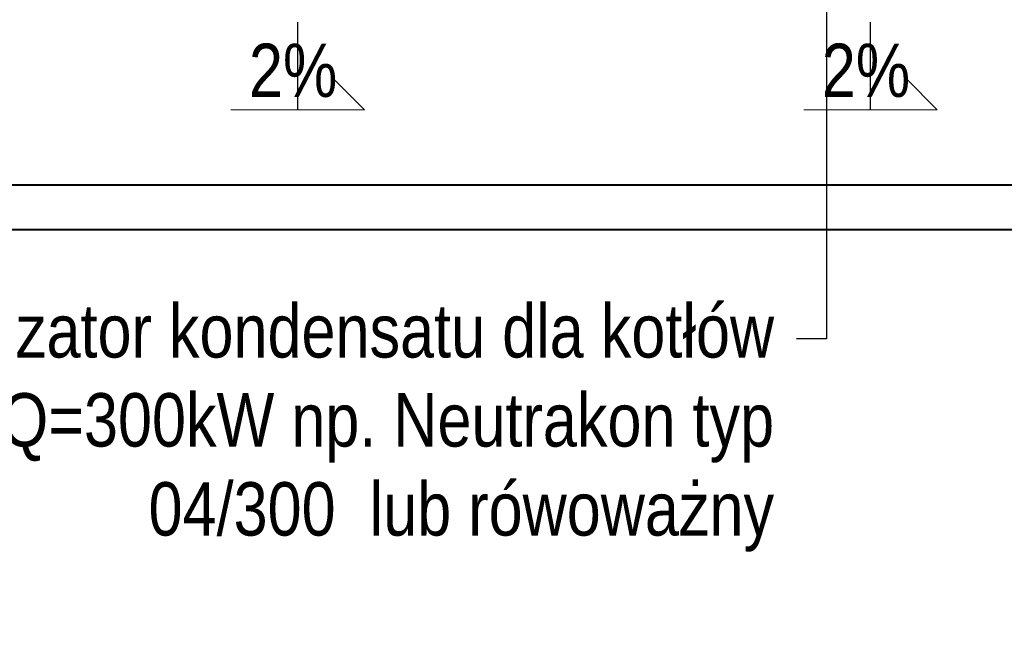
# Model space of a CAD drawing. Header units: centimetres. Extents: x 1912 to 37354, y 4932 to 6633.
# Tile 125 of 236: x 25056 to 25277, y 5917 to 6059. Entities that reach past the tile are written whole.
import ezdxf
from ezdxf import colors
from ezdxf.entities.mleader import LeaderData, LeaderLine
from ezdxf.lldxf.tags import DXFTag
from ezdxf.math import Vec2, Vec3

# ---------------------------------------------------------------- set-up
doc = ezdxf.new("R2010")
doc.units = ezdxf.units.CM
for name, color, linetype, lineweight in [('IS_Opis', 250, 'Continuous', 9), ('IS_Powrót', 5, 'DASH', 40), ('IS_Zasilanie', 1, 'SOLID', 40)]:
    doc.layers.add(name, color=color, linetype=linetype, lineweight=lineweight)
doc.styles.add('styl1', font='ARIALN.TTF')
tags = doc.linetypes.add('DASH', pattern=[15, 10, -5]).pattern_tags.tags
tags[6:7] = [DXFTag(74, 4), DXFTag(75, 0), DXFTag(340, '0'), DXFTag(46, 0.0), DXFTag(50, 0.0), DXFTag(44, 0.0), DXFTag(45, 0.0)]
tags[4:5] = [DXFTag(74, 4), DXFTag(75, 0), DXFTag(340, '0'), DXFTag(46, 0.0), DXFTag(50, 0.0), DXFTag(44, 0.0), DXFTag(45, 0.0)]
tags = doc.linetypes.add('SOLID', pattern=[10, 10, 0]).pattern_tags.tags
tags[6:7] = [DXFTag(74, 4), DXFTag(75, 0), DXFTag(340, '0'), DXFTag(46, 0.0), DXFTag(50, 0.0), DXFTag(44, 0.0), DXFTag(45, 0.0)]
tags[4:5] = [DXFTag(74, 4), DXFTag(75, 0), DXFTag(340, '0'), DXFTag(46, 0.0), DXFTag(50, 0.0), DXFTag(44, 0.0), DXFTag(45, 0.0)]

msp = doc.modelspace()

# ---------------------------------------------------------------- linework, layer by layer
at = {"layer": 'Defpoints', "ltscale": 2}
msp.add_line((25246.85, 6039.14), (25246.85, 6058.79), dxfattribs=at)
at = {"layer": 'IS_Opis', "ltscale": 2}
msp.add_line((25261.85, 6039.14), (25254.78, 6046.21), dxfattribs=at)
at = {"layer": 'IS_Powrót'}
msp.add_line((25587.96, 6012.16), (24887.72, 6012.16), dxfattribs=at)
at = {"layer": 'IS_Zasilanie'}
msp.add_line((25577.96, 6022.16), (24890.91, 6022.16), dxfattribs=at)

# ---------------------------------------------------------------- next in the draw order: leaders
at = {"layer": 'IS_Opis'}
ml = msp.add_multileader_mtext('Standard', dxfattribs=at)
ml.set_content('\\A1;Neutralizator kondensatu dla kotłów o mocy Q=300kW np. Neutrakon typ 04/300  lub rówoważny', color=256, style='styl1')
ml.set_leader_properties()
ml.build(insert=Vec2(0, 0))
ml.multileader.update_dxf_attribs({"dogleg_length": 5, "arrow_head_size": 7.5})
ctx = ml.context
ctx.base_point, ctx.char_height, ctx.arrow_head_size, ctx.landing_gap_size, ctx.plane_origin = Vec3(24999.18, 5987.7), 12, 7.5, 5, Vec3(25288, 5506.05)
ctx.text_align_type = 2
notes = []
notes.append((ctx, [(0, (1, 1, 0), (25236.95, 5987.7), (-1, 0), 6.77, [(0, [(25236.95, 6076.8)], 0, [])])]))
ctx.mtext.insert, ctx.mtext.width, ctx.mtext.defined_height, ctx.mtext.alignment, ctx.mtext.flow_direction = Vec3(25225.18, 5995.46), 226.064, 76.92, 3, 5
ctx.mtext.has_bg_fill, ctx.mtext.bg_color, ctx.mtext.bg_scale_factor, ctx.mtext.bg_transparency, ctx.mtext.use_window_bg_color = 1, -1027028792, 1.5, 0, 1
for ctx, leaders in notes:
    for number, flags, end, landing, length, lines in leaders:
        leader = LeaderData()
        leader.index, (leader.has_last_leader_line, leader.has_dogleg_vector, leader.attachment_direction) = number, flags
        leader.last_leader_point, leader.dogleg_vector, leader.dogleg_length = Vec3(end), Vec3(landing), length
        for number, points, colour, breaks in lines:
            line = LeaderLine()
            line.index, line.vertices, line.color, line.breaks = number, Vec3.list(points), colors.encode_raw_color(colour), breaks
            leader.lines.append(line)
        ctx.leaders.append(leader)

# ---------------------------------------------------------------- next in the draw order: linework, layer by layer
at = {"layer": 'Defpoints', "ltscale": 2}
msp.add_line((25118.1, 6039.14), (25118.1, 6058.79), dxfattribs=at)
at = {"layer": 'IS_Opis', "ltscale": 2}
for p, q in [((25133.1, 6039.14), (25126.03, 6046.21)), ((25133.1, 6039.14), (25103.1, 6039.14)), ((25261.85, 6039.14), (25231.85, 6039.14))]:
    msp.add_line(p, q, dxfattribs=at)

# ---------------------------------------------------------------- next in the draw order: texts
at = {"layer": 'IS_Opis', "char_height": 12, "attachment_point": 7, "style": 'styl1'}
for insert in [(25107.15, 6041.89), (25235.9, 6041.89)]:
    msp.add_mtext('2%', dxfattribs=dict(at, insert=insert))

doc.saveas('drawing.dxf')
